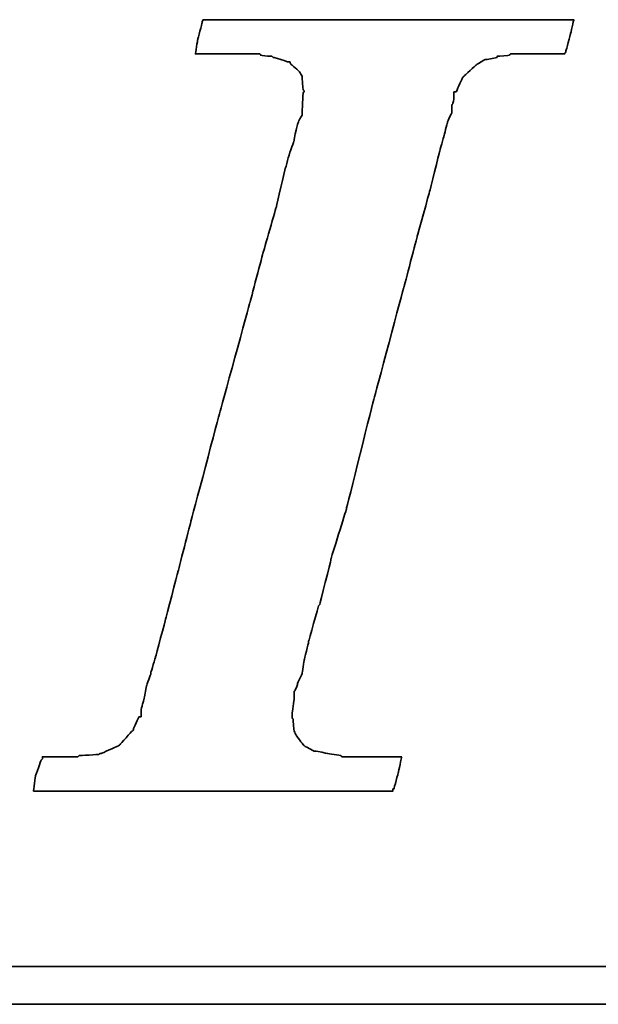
# Model space of a CAD drawing. Header units: millimetres. Extents: x 585 to 801, y 201 to 308.
# Tile 48 of 70: x 742.16 to 743.74, y 226.08 to 228.77. Entities that reach past the tile are written whole.
import ezdxf

# ---------------------------------------------------------------- set-up
doc = ezdxf.new("R2010")
doc.units = ezdxf.units.MM
doc.header["$LTSCALE"] = 0.15
doc.layers.add('DIM', color=4, linetype='CONTINUOUS')
doc.layers.add('layer 1', color=7, linetype='CONTINUOUS')

# ---------------------------------------------------------------- blocks, each defined once
blk = doc.blocks.new('TBI MOTION logo(完整正式版)')
at = {"layer": 'layer 1', "color": 22, "lineweight": 35}
for points, knots in [([(-40.59125, -7.94375), (-40.59125, -7.94375), (-40.97375, -7.94375), (-40.97375, -7.94375), (-40.97375, -7.94375), (-40.97375, -7.94375), (-41.38125, -7.94375), (-41.38125, -7.94375), (-41.38125, -7.94375), (-41.38125, -7.94375), (-41.54875, -7.94375), (-41.54875, -7.94375), (-41.54875, -7.94375), (-41.54875, -7.94375), (-41.59875, -7.94375), (-41.59875, -7.94375), (-41.59875, -7.94375), (-41.59875, -7.94375), (-41.88375, -7.94375), (-41.88375, -7.94375), (-41.88375, -7.94375), (-41.88375, -7.94375), (-41.90875, -7.91875), (-41.90875, -7.91875), (-41.90875, -7.91875), (-41.90875, -7.91875), (-42.19875, -7.87125), (-42.19875, -7.87125), (-42.19875, -7.87125), (-42.19875, -7.87125), (-42.43875, -7.82375), (-42.43875, -7.82375), (-42.43875, -7.82375), (-42.43875, -7.82375), (-42.45875, -7.82375), (-42.45875, -7.82375), (-42.45875, -7.82375), (-42.45875, -7.82375), (-42.48625, -7.82375), (-42.48625, -7.82375), (-42.48625, -7.82375), (-42.48625, -7.82375), (-42.67625, -7.72375), (-42.67625, -7.72375), (-42.67625, -7.72375), (-42.67625, -7.72375), (-42.70125, -7.70375), (-42.70125, -7.70375), (-42.70125, -7.70375), (-42.70125, -7.70375), (-42.72375, -7.67875), (-42.72375, -7.67875), (-42.72375, -7.67875), (-42.72375, -7.67875), (-42.86875, -7.48875), (-42.86875, -7.48875), (-42.86875, -7.48875), (-42.86875, -7.48875), (-42.89375, -7.43875), (-42.89375, -7.43875), (-42.89375, -7.43875), (-42.89375, -7.43875), (-42.91875, -7.38875), (-42.91875, -7.38875), (-42.91875, -7.38875), (-42.91875, -7.38875), (-42.93875, -7.12875), (-42.93875, -7.12875), (-42.93875, -7.12875), (-42.93875, -7.12875), (-42.96375, -7.10375), (-42.96375, -7.10375), (-42.96375, -7.10375), (-42.96375, -7.10375), (-42.96375, -7.05375), (-42.96375, -7.05375), (-42.96375, -7.05375), (-42.96375, -7.05375), (-42.96375, -7.00875), (-42.96375, -7.00875), (-42.96375, -7.00875), (-42.96375, -7.00875), (-42.91875, -6.69625), (-42.91875, -6.69625), (-42.91875, -6.69625), (-42.91875, -6.69625), (-42.91875, -6.62375), (-42.91875, -6.62375), (-42.91875, -6.62375), (-42.91875, -6.62375), (-42.91875, -6.59625), (-42.91875, -6.59625), (-42.91875, -6.59625), (-42.91875, -6.59625), (-42.91875, -6.57375), (-42.91875, -6.57375), (-42.91875, -6.57375), (-42.91875, -6.57375), (-42.91875, -6.52875), (-42.91875, -6.52875), (-42.91875, -6.52875), (-42.91875, -6.52875), (-42.89375, -6.50375), (-42.89375, -6.50375), (-42.89375, -6.50375), (-42.89375, -6.50375), (-42.84375, -6.38375), (-42.84375, -6.38375), (-42.84375, -6.38375), (-42.84375, -6.38375), (-42.84375, -6.35875), (-42.84375, -6.35875), (-42.84375, -6.35875), (-42.84375, -6.35875), (-42.74625, -6.14375), (-42.74625, -6.14375), (-42.74625, -6.14375), (-42.74625, -6.14375), (-42.70125, -5.85375), (-42.70125, -5.85375), (-42.70125, -5.85375), (-42.70125, -5.85375), (-42.60375, -5.47125), (-42.60375, -5.47125), (-42.60375, -5.47125), (-42.60375, -5.47125), (-42.60375, -5.44875), (-42.60375, -5.44875), (-42.60375, -5.44875), (-42.60375, -5.44875), (-42.38875, -4.67875), (-42.38875, -4.67875), (-42.38875, -4.67875), (-42.38875, -4.67875), (-42.36375, -4.65375), (-42.36375, -4.65375), (-42.36375, -4.65375), (-42.36375, -4.65375), (-42.12375, -3.69625), (-42.12375, -3.69625), (-42.12375, -3.69625), (-42.12375, -3.69625), (-42.12375, -3.67374), (-42.12375, -3.67374), (-42.12375, -3.67374), (-42.12375, -3.67374), (-41.78875, -2.59374), (-41.78875, -2.59374), (-41.78875, -2.59374), (-41.78875, -2.59374), (-41.18875, -0.19375), (-41.18875, -0.19375), (-41.18875, -0.19375), (-41.18875, -0.19375), (-40.54375, 2.20624), (-40.54375, 2.20624), (-40.54375, 2.20624), (-40.54375, 2.20624), (-40.25375, 3.30875), (-40.25375, 3.30875), (-40.25375, 3.30875), (-40.25375, 3.30875), (-39.98875, 4.27125), (-39.98875, 4.27125), (-39.98875, 4.27125), (-39.98875, 4.27125), (-39.77375, 5.13125), (-39.77375, 5.13125), (-39.77375, 5.13125), (-39.77375, 5.13125), (-39.67875, 5.47125), (-39.67875, 5.47125), (-39.67875, 5.47125), (-39.67875, 5.47125), (-39.60375, 5.75625), (-39.60375, 5.75625), (-39.60375, 5.75625), (-39.60375, 5.75625), (-39.60375, 5.78125), (-39.60375, 5.78125), (-39.60375, 5.78125), (-39.60375, 5.78125), (-39.50875, 5.97125), (-39.50875, 5.97125), (-39.50875, 5.97125), (-39.50875, 5.97125), (-39.50875, 6.13875), (-39.50875, 6.13875), (-39.50875, 6.13875), (-39.50875, 6.13875), (-39.48625, 6.16625), (-39.48625, 6.16625), (-39.48625, 6.16625), (-39.48625, 6.16625), (-39.46125, 6.28625), (-39.46125, 6.28625), (-39.46125, 6.28625), (-39.46125, 6.28625), (-39.46125, 6.42625), (-39.46125, 6.42625), (-39.46125, 6.42625), (-39.46125, 6.42625), (-39.41375, 6.42625), (-39.41375, 6.42625), (-39.41375, 6.42625), (-39.41375, 6.42625), (-39.29375, 6.69125), (-39.29375, 6.69125), (-39.29375, 6.69125), (-39.29375, 6.69125), (-39.26875, 6.74125), (-39.26875, 6.74125), (-39.26875, 6.74125), (-39.26875, 6.74125), (-39.24375, 6.76625), (-39.24375, 6.76625), (-39.24375, 6.76625), (-39.24375, 6.76625), (-38.98375, 7.00624), (-38.98375, 7.00624), (-38.98375, 7.00624), (-38.98375, 7.00624), (-38.95625, 7.02624), (-38.95625, 7.02624), (-38.95625, 7.02624), (-38.95625, 7.02624), (-38.78875, 7.12624), (-38.78875, 7.12624), (-38.78875, 7.12624), (-38.78875, 7.12624), (-38.76375, 7.12624), (-38.76375, 7.12624), (-38.76375, 7.12624), (-38.76375, 7.12624), (-38.74375, 7.12624), (-38.74375, 7.12624), (-38.74375, 7.12624), (-38.74375, 7.12624), (-38.52875, 7.17125), (-38.52875, 7.17125), (-38.52875, 7.17125), (-38.52875, 7.17125), (-38.52875, 7.19624), (-38.52875, 7.19624), (-38.52875, 7.19624), (-38.52875, 7.19624), (-38.50375, 7.19624), (-38.50375, 7.19624), (-38.50375, 7.19624), (-38.50375, 7.19624), (-38.26125, 7.21875), (-38.26125, 7.21875), (-38.26125, 7.21875), (-38.26125, 7.21875), (-38.23875, 7.24624), (-38.23875, 7.24624), (-38.23875, 7.24624), (-38.23875, 7.24624), (-38.21625, 7.24624), (-38.21625, 7.24624), (-38.21625, 7.24624), (-38.21625, 7.24624), (-38.18875, 7.24624), (-38.18875, 7.24624), (-38.18875, 7.24624), (-38.18875, 7.24624), (-37.90375, 7.24624), (-37.90375, 7.24624), (-37.90375, 7.24624), (-37.90375, 7.24624), (-37.85375, 7.24624), (-37.85375, 7.24624), (-37.85375, 7.24624), (-37.85375, 7.24624), (-37.75875, 7.24624), (-37.75875, 7.24624), (-37.75875, 7.24624), (-37.75875, 7.24624), (-37.42375, 7.24624), (-37.42375, 7.24624), (-37.42375, 7.24624), (-37.42375, 7.24624), (-37.08875, 7.24624), (-37.08875, 7.24624), (-37.08875, 7.24624), (-37.08875, 7.24624), (-37.06375, 7.24624), (-37.06375, 7.24624), (-37.06375, 7.24624), (-37.06375, 7.24624), (-37.06375, 7.26624), (-37.06375, 7.26624), (-37.06375, 7.26624), (-37.06375, 7.26624), (-37.03875, 7.29125), (-37.03875, 7.29125), (-37.03875, 7.29125), (-37.03875, 7.29125), (-37.03875, 7.31625), (-37.03875, 7.31625), (-37.03875, 7.31625), (-37.03875, 7.31625), (-36.94125, 7.67625), (-36.94125, 7.67625), (-36.94125, 7.67625), (-36.94125, 7.67625), (-36.86875, 7.98625), (-36.86875, 7.98625), (-36.86875, 7.98625), (-36.86875, 7.98625), (-36.98875, 7.98625), (-36.98875, 7.98625), (-36.98875, 7.98625), (-36.98875, 7.98625), (-37.42375, 7.98625), (-37.42375, 7.98625), (-37.42375, 7.98625), (-37.42375, 7.98625), (-37.94875, 7.98625), (-37.94875, 7.98625), (-37.94875, 7.98625), (-37.94875, 7.98625), (-38.57375, 7.98625), (-38.57375, 7.98625), (-38.57375, 7.98625), (-38.57375, 7.98625), (-39.29375, 7.98625), (-39.29375, 7.98625), (-39.29375, 7.98625), (-39.29375, 7.98625), (-40.82875, 7.98625), (-40.82875, 7.98625), (-40.82875, 7.98625), (-40.82875, 7.98625), (-42.36375, 7.98625), (-42.36375, 7.98625), (-42.36375, 7.98625), (-42.36375, 7.98625), (-43.08375, 7.98625), (-43.08375, 7.98625), (-43.08375, 7.98625), (-43.08375, 7.98625), (-43.70875, 7.98625), (-43.70875, 7.98625), (-43.70875, 7.98625), (-43.70875, 7.98625), (-44.23375, 7.98625), (-44.23375, 7.98625), (-44.23375, 7.98625), (-44.23375, 7.98625), (-44.66875, 7.98625), (-44.66875, 7.98625), (-44.66875, 7.98625), (-44.66875, 7.98625), (-44.88375, 7.98625), (-44.88375, 7.98625), (-44.88375, 7.98625), (-44.88375, 7.98625), (-44.90875, 7.94125), (-44.90875, 7.94125), (-44.90875, 7.94125), (-44.90875, 7.94125), (-44.90875, 7.91625), (-44.90875, 7.91625), (-44.90875, 7.91625), (-44.90875, 7.91625), (-45.00375, 7.55625), (-45.00375, 7.55625), (-45.00375, 7.55625), (-45.00375, 7.55625), (-45.05375, 7.24624), (-45.05375, 7.24624), (-45.05375, 7.24624), (-45.05375, 7.24624), (-44.61875, 7.24624), (-44.61875, 7.24624), (-44.61875, 7.24624), (-44.61875, 7.24624), (-44.11375, 7.24624), (-44.11375, 7.24624), (-44.11375, 7.24624), (-44.11375, 7.24624), (-43.99375, 7.24624), (-43.99375, 7.24624), (-43.99375, 7.24624), (-43.99375, 7.24624), (-43.94625, 7.24624), (-43.94625, 7.24624), (-43.94625, 7.24624), (-43.94625, 7.24624), (-43.92374, 7.24624), (-43.92374, 7.24624), (-43.92374, 7.24624), (-43.92374, 7.24624), (-43.65875, 7.24624), (-43.65875, 7.24624), (-43.65875, 7.24624), (-43.65875, 7.24624), (-43.63875, 7.21875), (-43.63875, 7.21875), (-43.63875, 7.21875), (-43.63875, 7.21875), (-43.46875, 7.19624), (-43.46875, 7.19624), (-43.46875, 7.19624), (-43.46875, 7.19624), (-43.39875, 7.19624), (-43.39875, 7.19624), (-43.39875, 7.19624), (-43.39875, 7.19624), (-43.37125, 7.17125), (-43.37125, 7.17125), (-43.37125, 7.17125), (-43.37125, 7.17125), (-43.34875, 7.17125), (-43.34875, 7.17125), (-43.34875, 7.17125), (-43.34875, 7.17125), (-43.20375, 7.12624), (-43.20375, 7.12624), (-43.20375, 7.12624), (-43.20375, 7.12624), (-43.05875, 7.07624), (-43.05875, 7.07624), (-43.05875, 7.07624), (-43.05875, 7.07624), (-43.01375, 7.07624), (-43.01375, 7.07624), (-43.01375, 7.07624), (-43.01375, 7.07624), (-42.98875, 7.02624), (-42.98875, 7.02624), (-42.98875, 7.02624), (-42.98875, 7.02624), (-42.79875, 6.86125), (-42.79875, 6.86125), (-42.79875, 6.86125), (-42.79875, 6.86125), (-42.77375, 6.81125), (-42.77375, 6.81125), (-42.77375, 6.81125), (-42.77375, 6.81125), (-42.74625, 6.76625), (-42.74625, 6.76625), (-42.74625, 6.76625), (-42.74625, 6.76625), (-42.72375, 6.47625), (-42.72375, 6.47625), (-42.72375, 6.47625), (-42.72375, 6.47625), (-42.70125, 6.45124), (-42.70125, 6.45124), (-42.70125, 6.45124), (-42.70125, 6.45124), (-42.70125, 6.42625), (-42.70125, 6.42625), (-42.70125, 6.42625), (-42.70125, 6.42625), (-42.72375, 6.40625), (-42.72375, 6.40625), (-42.72375, 6.40625), (-42.72375, 6.40625), (-42.74625, 5.97125), (-42.74625, 5.97125), (-42.74625, 5.97125), (-42.74625, 5.97125), (-42.74625, 5.94625), (-42.74625, 5.94625), (-42.74625, 5.94625), (-42.74625, 5.94625), (-42.74625, 5.92625), (-42.74625, 5.92625), (-42.74625, 5.92625), (-42.74625, 5.92625), (-42.77375, 5.87625), (-42.77375, 5.87625), (-42.77375, 5.87625), (-42.77375, 5.87625), (-42.81875, 5.80625), (-42.81875, 5.80625), (-42.81875, 5.80625), (-42.81875, 5.80625), (-42.86875, 5.63625), (-42.86875, 5.63625), (-42.86875, 5.63625), (-42.86875, 5.63625), (-42.91875, 5.39625), (-42.91875, 5.39625), (-42.91875, 5.39625), (-42.91875, 5.39625), (-42.91875, 5.37124), (-42.91875, 5.37124), (-42.91875, 5.37124), (-42.91875, 5.37124), (-43.01375, 5.10874), (-43.01375, 5.10874), (-43.01375, 5.10874), (-43.01375, 5.10874), (-43.10875, 4.77124), (-43.10875, 4.77124), (-43.10875, 4.77124), (-43.10875, 4.77124), (-43.29875, 3.95625), (-43.29875, 3.95625), (-43.29875, 3.95625), (-43.29875, 3.95625), (-43.58875, 2.95125), (-43.58875, 2.95125), (-43.58875, 2.95125), (-43.58875, 2.95125), (-43.87375, 1.87125), (-43.87375, 1.87125), (-43.87375, 1.87125), (-43.87375, 1.87125), (-44.52625, -0.50374), (-44.52625, -0.50374), (-44.52625, -0.50374), (-44.52625, -0.50374), (-45.14875, -2.85375), (-45.14875, -2.85375), (-45.14875, -2.85375), (-45.14875, -2.85375), (-45.43375, -3.95875), (-45.43375, -3.95875), (-45.43375, -3.95875), (-45.43375, -3.95875), (-45.69875, -4.96875), (-45.69875, -4.96875), (-45.69875, -4.96875), (-45.69875, -4.96875), (-45.91375, -5.78375), (-45.91375, -5.78375), (-45.91375, -5.78375), (-45.91375, -5.78375), (-46.01375, -6.11875), (-46.01375, -6.11875), (-46.01375, -6.11875), (-46.01375, -6.11875), (-46.01375, -6.14375), (-46.01375, -6.14375), (-46.01375, -6.14375), (-46.01375, -6.14375), (-46.10875, -6.40875), (-46.10875, -6.40875), (-46.10875, -6.40875), (-46.10875, -6.40875), (-46.15375, -6.64875), (-46.15375, -6.64875), (-46.15375, -6.64875), (-46.15375, -6.64875), (-46.20375, -6.83875), (-46.20375, -6.83875), (-46.20375, -6.83875), (-46.20375, -6.83875), (-46.22875, -6.93375), (-46.22875, -6.93375), (-46.22875, -6.93375), (-46.22875, -6.93375), (-46.22875, -7.07875), (-46.22875, -7.07875), (-46.22875, -7.07875), (-46.22875, -7.07875), (-46.27375, -7.07875), (-46.27375, -7.07875), (-46.27375, -7.07875), (-46.27375, -7.07875), (-46.39375, -7.34375), (-46.39375, -7.34375), (-46.39375, -7.34375), (-46.39375, -7.34375), (-46.39375, -7.36875), (-46.39375, -7.36875), (-46.39375, -7.36875), (-46.39375, -7.36875), (-46.42125, -7.38875), (-46.42125, -7.38875), (-46.42125, -7.38875), (-46.42125, -7.38875), (-46.68375, -7.67875), (-46.68375, -7.67875), (-46.68375, -7.67875), (-46.68375, -7.67875), (-46.70875, -7.70375), (-46.70875, -7.70375), (-46.70875, -7.70375), (-46.70875, -7.70375), (-46.75375, -7.72375), (-46.75375, -7.72375), (-46.75375, -7.72375), (-46.75375, -7.72375), (-47.08875, -7.87125), (-47.08875, -7.87125), (-47.08875, -7.87125), (-47.08875, -7.87125), (-47.11625, -7.87125), (-47.11625, -7.87125), (-47.11625, -7.87125), (-47.11625, -7.87125), (-47.13875, -7.89375), (-47.13875, -7.89375), (-47.13875, -7.89375), (-47.13875, -7.89375), (-47.56875, -7.91875), (-47.56875, -7.91875), (-47.56875, -7.91875), (-47.56875, -7.91875), (-47.59625, -7.94375), (-47.59625, -7.94375), (-47.59625, -7.94375), (-47.59625, -7.94375), (-47.64375, -7.94375), (-47.64375, -7.94375), (-47.64375, -7.94375), (-47.64375, -7.94375), (-47.73625, -7.94375), (-47.73625, -7.94375), (-47.73625, -7.94375), (-47.73625, -7.94375), (-48.07375, -7.94375), (-48.07375, -7.94375), (-48.07375, -7.94375), (-48.07375, -7.94375), (-48.36125, -7.94375), (-48.36125, -7.94375), (-48.36125, -7.94375), (-48.36125, -7.94375), (-48.36125, -7.96625), (-48.36125, -7.96625), (-48.36125, -7.96625), (-48.36125, -7.96625), (-48.36125, -7.99125), (-48.36125, -7.99125), (-48.36125, -7.99125), (-48.36125, -7.99125), (-48.38875, -8.01375), (-48.38875, -8.01375), (-48.38875, -8.01375), (-48.38875, -8.01375), (-48.50875, -8.34875), (-48.50875, -8.34875), (-48.50875, -8.34875), (-48.50875, -8.34875), (-48.55375, -8.68625), (-48.55375, -8.68625), (-48.55375, -8.68625), (-48.55375, -8.68625), (-48.45875, -8.68625), (-48.45875, -8.68625), (-48.45875, -8.68625), (-48.45875, -8.68625), (-48.07375, -8.68625), (-48.07375, -8.68625), (-48.07375, -8.68625), (-48.07375, -8.68625), (-47.52375, -8.68625), (-47.52375, -8.68625), (-47.52375, -8.68625), (-47.52375, -8.68625), (-46.92375, -8.68625), (-46.92375, -8.68625), (-46.92375, -8.68625), (-46.92375, -8.68625), (-46.25375, -8.68625), (-46.25375, -8.68625), (-46.25375, -8.68625), (-46.25375, -8.68625), (-46.20375, -8.68625), (-46.20375, -8.68625), (-46.20375, -8.68625), (-46.20375, -8.68625), (-44.71375, -8.68625), (-44.71375, -8.68625), (-44.71375, -8.68625), (-44.71375, -8.68625), (-43.22875, -8.68625), (-43.22875, -8.68625), (-43.22875, -8.68625), (-43.22875, -8.68625), (-42.55875, -8.68625), (-42.55875, -8.68625), (-42.55875, -8.68625), (-42.55875, -8.68625), (-42.50875, -8.68625), (-42.50875, -8.68625), (-42.50875, -8.68625), (-42.50875, -8.68625), (-41.93375, -8.68625), (-41.93375, -8.68625), (-41.93375, -8.68625), (-41.93375, -8.68625), (-41.38125, -8.68625), (-41.38125, -8.68625), (-41.38125, -8.68625), (-41.38125, -8.68625), (-40.97375, -8.68625), (-40.97375, -8.68625), (-40.97375, -8.68625), (-40.97375, -8.68625), (-40.78125, -8.68625), (-40.78125, -8.68625), (-40.78125, -8.68625), (-40.78125, -8.68625), (-40.78125, -8.63875), (-40.78125, -8.63875), (-40.78125, -8.63875), (-40.78125, -8.63875), (-40.75875, -8.63875), (-40.75875, -8.63875), (-40.75875, -8.63875), (-40.75875, -8.63875), (-40.66375, -8.27875), (-40.66375, -8.27875), (-40.66375, -8.27875), (-40.66375, -8.27875), (-40.59125, -7.94375), (-40.59125, -7.94375)], [0, 0, 0, 0, 0.00558659, 0.00558659, 0.00558659, 0.0055866, 0.01117318, 0.01117318, 0.01117318, 0.01117319, 0.01675978, 0.01675978, 0.01675978, 0.01675979, 0.02234637, 0.02234637, 0.02234637, 0.02234638, 0.02793296, 0.02793296, 0.02793296, 0.02793297, 0.03351955, 0.03351955, 0.03351955, 0.03351956, 0.03910615, 0.03910615, 0.03910615, 0.03910616, 0.04469274, 0.04469274, 0.04469274, 0.04469275, 0.05027933, 0.05027933, 0.05027933, 0.05027934, 0.05586592, 0.05586592, 0.05586592, 0.05586593, 0.06145251, 0.06145251, 0.06145251, 0.06145252, 0.06703911, 0.06703911, 0.06703911, 0.06703912, 0.0726257, 0.0726257, 0.0726257, 0.07262571, 0.07821229, 0.07821229, 0.07821229, 0.0782123, 0.08379888, 0.08379888, 0.08379888, 0.08379889, 0.08938547, 0.08938547, 0.08938547, 0.08938548, 0.09497207, 0.09497207, 0.09497207, 0.09497208, 0.10055866, 0.10055866, 0.10055866, 0.10055867, 0.10614525, 0.10614525, 0.10614525, 0.10614526, 0.11173184, 0.11173184, 0.11173184, 0.11173185, 0.11731844, 0.11731844, 0.11731844, 0.11731845, 0.12290503, 0.12290503, 0.12290503, 0.12290504, 0.12849162, 0.12849162, 0.12849162, 0.12849163, 0.13407821, 0.13407821, 0.13407821, 0.13407822, 0.1396648, 0.1396648, 0.1396648, 0.13966481, 0.1452514, 0.1452514, 0.1452514, 0.14525141, 0.15083799, 0.15083799, 0.15083799, 0.150838, 0.15642458, 0.15642458, 0.15642458, 0.15642459, 0.16201117, 0.16201117, 0.16201117, 0.16201118, 0.16759777, 0.16759777, 0.16759777, 0.16759778, 0.17318436, 0.17318436, 0.17318436, 0.17318437, 0.17877095, 0.17877095, 0.17877095, 0.17877096, 0.18435754, 0.18435754, 0.18435754, 0.18435755, 0.18994413, 0.18994413, 0.18994413, 0.18994414, 0.19553073, 0.19553073, 0.19553073, 0.19553074, 0.20111732, 0.20111732, 0.20111732, 0.20111733, 0.20670391, 0.20670391, 0.20670391, 0.20670392, 0.2122905, 0.2122905, 0.2122905, 0.21229051, 0.21787709, 0.21787709, 0.21787709, 0.2178771, 0.22346369, 0.22346369, 0.22346369, 0.2234637, 0.22905028, 0.22905028, 0.22905028, 0.22905029, 0.23463687, 0.23463687, 0.23463687, 0.23463688, 0.24022346, 0.24022346, 0.24022346, 0.24022347, 0.24581006, 0.24581006, 0.24581006, 0.24581007, 0.25139665, 0.25139665, 0.25139665, 0.25139666, 0.25698324, 0.25698324, 0.25698324, 0.25698325, 0.26256983, 0.26256983, 0.26256983, 0.26256984, 0.26815642, 0.26815642, 0.26815642, 0.26815643, 0.27374302, 0.27374302, 0.27374302, 0.27374303, 0.27932961, 0.27932961, 0.27932961, 0.27932962, 0.2849162, 0.2849162, 0.2849162, 0.28491621, 0.29050279, 0.29050279, 0.29050279, 0.2905028, 0.29608939, 0.29608939, 0.29608939, 0.2960894, 0.30167598, 0.30167598, 0.30167598, 0.30167599, 0.30726257, 0.30726257, 0.30726257, 0.30726258, 0.31284916, 0.31284916, 0.31284916, 0.31284917, 0.31843575, 0.31843575, 0.31843575, 0.31843576, 0.32402235, 0.32402235, 0.32402235, 0.32402236, 0.32960894, 0.32960894, 0.32960894, 0.32960895, 0.33519553, 0.33519553, 0.33519553, 0.33519554, 0.34078212, 0.34078212, 0.34078212, 0.34078213, 0.34636872, 0.34636872, 0.34636872, 0.34636873, 0.35195531, 0.35195531, 0.35195531, 0.35195532, 0.3575419, 0.3575419, 0.3575419, 0.35754191, 0.36312849, 0.36312849, 0.36312849, 0.3631285, 0.36871508, 0.36871508, 0.36871508, 0.36871509, 0.37430168, 0.37430168, 0.37430168, 0.37430169, 0.37988827, 0.37988827, 0.37988827, 0.37988828, 0.38547486, 0.38547486, 0.38547486, 0.38547487, 0.39106145, 0.39106145, 0.39106145, 0.39106146, 0.39664804, 0.39664804, 0.39664804, 0.39664805, 0.40223464, 0.40223464, 0.40223464, 0.40223465, 0.40782123, 0.40782123, 0.40782123, 0.40782124, 0.41340782, 0.41340782, 0.41340782, 0.41340783, 0.41899441, 0.41899441, 0.41899441, 0.41899442, 0.42458101, 0.42458101, 0.42458101, 0.42458102, 0.4301676, 0.4301676, 0.4301676, 0.43016761, 0.43575419, 0.43575419, 0.43575419, 0.4357542, 0.44134078, 0.44134078, 0.44134078, 0.44134079, 0.44692737, 0.44692737, 0.44692737, 0.44692738, 0.45251397, 0.45251397, 0.45251397, 0.45251398, 0.45810056, 0.45810056, 0.45810056, 0.45810057, 0.46368715, 0.46368715, 0.46368715, 0.46368716, 0.46927374, 0.46927374, 0.46927374, 0.46927375, 0.47486034, 0.47486034, 0.47486034, 0.47486035, 0.48044693, 0.48044693, 0.48044693, 0.48044694, 0.48603352, 0.48603352, 0.48603352, 0.48603353, 0.49162011, 0.49162011, 0.49162011, 0.49162012, 0.4972067, 0.4972067, 0.4972067, 0.49720671, 0.5027933, 0.5027933, 0.5027933, 0.50279331, 0.50837989, 0.50837989, 0.50837989, 0.5083799, 0.51396648, 0.51396648, 0.51396648, 0.51396649, 0.51955307, 0.51955307, 0.51955307, 0.51955308, 0.52513966, 0.52513966, 0.52513966, 0.52513967, 0.53072626, 0.53072626, 0.53072626, 0.53072627, 0.53631285, 0.53631285, 0.53631285, 0.53631286, 0.54189944, 0.54189944, 0.54189944, 0.54189945, 0.54748603, 0.54748603, 0.54748603, 0.54748604, 0.55307263, 0.55307263, 0.55307263, 0.55307264, 0.55865922, 0.55865922, 0.55865922, 0.55865923, 0.56424581, 0.56424581, 0.56424581, 0.56424582, 0.5698324, 0.5698324, 0.5698324, 0.56983241, 0.57541899, 0.57541899, 0.57541899, 0.575419, 0.58100559, 0.58100559, 0.58100559, 0.5810056, 0.58659218, 0.58659218, 0.58659218, 0.58659219, 0.59217877, 0.59217877, 0.59217877, 0.59217878, 0.59776536, 0.59776536, 0.59776536, 0.59776537, 0.60335196, 0.60335196, 0.60335196, 0.60335197, 0.60893855, 0.60893855, 0.60893855, 0.60893856, 0.61452514, 0.61452514, 0.61452514, 0.61452515, 0.62011173, 0.62011173, 0.62011173, 0.62011174, 0.62569832, 0.62569832, 0.62569832, 0.62569833, 0.63128492, 0.63128492, 0.63128492, 0.63128493, 0.63687151, 0.63687151, 0.63687151, 0.63687152, 0.6424581, 0.6424581, 0.6424581, 0.64245811, 0.64804469, 0.64804469, 0.64804469, 0.6480447, 0.65363128, 0.65363128, 0.65363128, 0.65363129, 0.65921788, 0.65921788, 0.65921788, 0.65921789, 0.66480447, 0.66480447, 0.66480447, 0.66480448, 0.67039106, 0.67039106, 0.67039106, 0.67039107, 0.67597765, 0.67597765, 0.67597765, 0.67597766, 0.68156425, 0.68156425, 0.68156425, 0.68156426, 0.68715084, 0.68715084, 0.68715084, 0.68715085, 0.69273743, 0.69273743, 0.69273743, 0.69273744, 0.69832402, 0.69832402, 0.69832402, 0.69832403, 0.70391061, 0.70391061, 0.70391061, 0.70391062, 0.70949721, 0.70949721, 0.70949721, 0.70949722, 0.7150838, 0.7150838, 0.7150838, 0.71508381, 0.72067039, 0.72067039, 0.72067039, 0.7206704, 0.72625698, 0.72625698, 0.72625698, 0.72625699, 0.73184358, 0.73184358, 0.73184358, 0.73184359, 0.73743017, 0.73743017, 0.73743017, 0.73743018, 0.74301676, 0.74301676, 0.74301676, 0.74301677, 0.74860335, 0.74860335, 0.74860335, 0.74860336, 0.75418994, 0.75418994, 0.75418994, 0.75418995, 0.75977654, 0.75977654, 0.75977654, 0.75977655, 0.76536313, 0.76536313, 0.76536313, 0.76536314, 0.77094972, 0.77094972, 0.77094972, 0.77094973, 0.77653631, 0.77653631, 0.77653631, 0.77653632, 0.78212291, 0.78212291, 0.78212291, 0.78212292, 0.7877095, 0.7877095, 0.7877095, 0.78770951, 0.79329609, 0.79329609, 0.79329609, 0.7932961, 0.79888268, 0.79888268, 0.79888268, 0.79888269, 0.80446927, 0.80446927, 0.80446927, 0.80446928, 0.81005587, 0.81005587, 0.81005587, 0.81005588, 0.81564246, 0.81564246, 0.81564246, 0.81564247, 0.82122905, 0.82122905, 0.82122905, 0.82122906, 0.82681564, 0.82681564, 0.82681564, 0.82681565, 0.83240223, 0.83240223, 0.83240223, 0.83240224, 0.83798883, 0.83798883, 0.83798883, 0.83798884, 0.84357542, 0.84357542, 0.84357542, 0.84357543, 0.84916201, 0.84916201, 0.84916201, 0.84916202, 0.8547486, 0.8547486, 0.8547486, 0.85474861, 0.8603352, 0.8603352, 0.8603352, 0.86033521, 0.86592179, 0.86592179, 0.86592179, 0.8659218, 0.87150838, 0.87150838, 0.87150838, 0.87150839, 0.87709497, 0.87709497, 0.87709497, 0.87709498, 0.88268156, 0.88268156, 0.88268156, 0.88268157, 0.88826816, 0.88826816, 0.88826816, 0.88826817, 0.89385475, 0.89385475, 0.89385475, 0.89385476, 0.89944134, 0.89944134, 0.89944134, 0.89944135, 0.90502793, 0.90502793, 0.90502793, 0.90502794, 0.91061453, 0.91061453, 0.91061453, 0.91061454, 0.91620112, 0.91620112, 0.91620112, 0.91620113, 0.92178771, 0.92178771, 0.92178771, 0.92178772, 0.9273743, 0.9273743, 0.9273743, 0.92737431, 0.93296089, 0.93296089, 0.93296089, 0.9329609, 0.93854749, 0.93854749, 0.93854749, 0.9385475, 0.94413408, 0.94413408, 0.94413408, 0.94413409, 0.94972067, 0.94972067, 0.94972067, 0.94972068, 0.95530726, 0.95530726, 0.95530726, 0.95530727, 0.96089385, 0.96089385, 0.96089385, 0.96089386, 0.96648045, 0.96648045, 0.96648045, 0.96648046, 0.97206704, 0.97206704, 0.97206704, 0.97206705, 0.97765363, 0.97765363, 0.97765363, 0.97765364, 0.98324022, 0.98324022, 0.98324022, 0.98324023, 0.98882682, 0.98882682, 0.98882682, 0.98882683, 0.99441341, 0.99441341, 0.99441341, 0.99441342, 1, 1, 1, 1]), ([(75.90875, -9.47875), (75.90875, -9.47875), (75.90875, -12.28625), (75.90875, -12.28625), (75.90875, -12.28625), (75.90875, -12.28625), (75.90875, -12.47875), (75.90875, -12.47875), (75.90875, -12.47875), (75.90875, -12.47875), (75.71625, -12.47875), (75.71625, -12.47875), (75.71625, -12.47875), (75.71625, -12.47875), (-88.32875, -12.47875), (-88.32875, -12.47875), (-88.32875, -12.47875), (-88.32875, -12.47875), (-88.32875, -13.29375), (-88.32875, -13.29375), (-88.32875, -13.29375), (-88.32875, -13.29375), (82.89125, -13.29375), (82.89125, -13.29375), (82.89125, -13.29375), (82.89125, -13.29375), (75.90875, -9.47875), (75.90875, -9.47875)], [0, 0, 0, 0, 0.14285714, 0.14285714, 0.14285714, 0.14285715, 0.28571429, 0.28571429, 0.28571429, 0.2857143, 0.42857143, 0.42857143, 0.42857143, 0.42857144, 0.57142857, 0.57142857, 0.57142857, 0.57142858, 0.71428571, 0.71428571, 0.71428571, 0.71428572, 0.85714286, 0.85714286, 0.85714286, 0.85714287, 1, 1, 1, 1])]:
    blk.add_open_spline(points, degree=3, knots=knots, dxfattribs=at)

msp = doc.modelspace()

# ---------------------------------------------------------------- block references
at = {"layer": 'DIM', "color": 7, "xscale": 0.1265115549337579, "yscale": 0.1265115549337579, "zscale": 0.1265115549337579}
msp.add_blockref('TBI MOTION logo(完整正式版)', (748.3378, 227.7601), dxfattribs=at)

doc.saveas('drawing.dxf')
